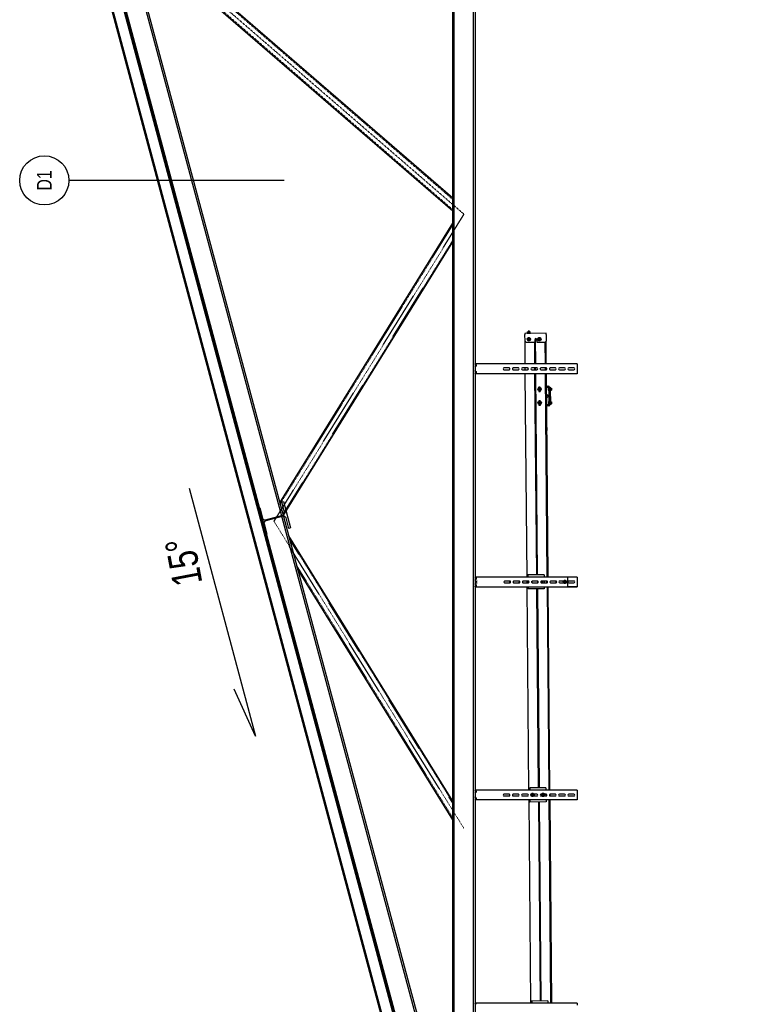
# Model space of a CAD drawing. Header units: centimetres. Extents: x 47725 to 65780, y 1892 to 12037.
# Tile 143 of 156: x 53382 to 53752, y 4588 to 5088. Entities that reach past the tile are written whole.
import ezdxf
from ezdxf.enums import TextEntityAlignment as Align

# ---------------------------------------------------------------- set-up
doc = ezdxf.new("R2010")
doc.units = ezdxf.units.CM
doc.header["$LTSCALE"] = 0.02
doc.linetypes.add('CENTER2', pattern=[1.125, 0.75, -0.125, 0.125, -0.125])
doc.linetypes.add('PRZERYWANA', pattern=[0.282222, 0.141111, -0.141111])
for name, color, linetype in [('33 - linia 2', 3, 'Continuous'), ('44 - osie 2', 6, 'CENTER2'), ('555 - cienka przerywana 3', 1, 'PRZERYWANA'), ('A-OPISY', 70, 'Continuous'), ('A-PRZERÓJ', 7, 'Continuous'), ('CKDRZWI_', 7, 'Continuous'), ('CKPODLOGA_OPIS', 3, 'Continuous'), ('CKPODLOGA_OTOCZKI', 1, 'Continuous'), ('CKWYMIAR', 3, 'Continuous')]:
    doc.layers.add(name, color=color, linetype=linetype)
doc.layers.add('CKSCIANY_PRZEKR', color=6, linetype='Continuous', lineweight=50)
doc.styles.get("Standard").update_dxf_attribs({"font": 'ic-simplex.shx', "width": 0.8})
doc.dimstyles.new('Kopia2 CADKON cm', dxfattribs={"dimscale": 5, "dimtxt": 3, "dimasz": 2.5, "dimexe": 1.8, "dimexo": 5, "dimgap": 0.6, "dimtad": 1, "dimrnd": 0.5, "dimtxsty": 'Standard', "dimblk1": 'OBLIQUE', "dimblk2": 'OBLIQUE', "dimsah": 1, "dimcen": 2.5, "dimadec": 1, "dimazin": 2, "dimtfac": 1, "dimtix": 1, "dimtmove": 2, "dimatfit": 3, "dimldrblk": 'OPEN30', "dimfxl": 2, "dimfxlon": 1, "dimtfill": 1, "dimtolj": 1, "dimarcsym": 0})

# ---------------------------------------------------------------- blocks, each defined once
blk = doc.blocks.new('A$7E8814B2933187')
at = {"color": 7, "linetype": 'Continuous'}
for p, q in [((777.8, -103.4), (782.9, -97.5)), ((784.1, -98.5), (779, -104.3)), ((782.9, -97.5), (784.1, -98.5)), ((784.1, -108.5), (784.1, -98.5)), ((1818.3, -98.5), (1819.4, -97.5)), ((1818.3, -108.5), (1818.3, -98.5)), ((1823.4, -104.3), (1818.3, -98.5)), ((1819.4, -97.5), (1824.5, -103.4)), ((1826.2, -103.4), (1831.8, -97.8)), ((1832.9, -98.9), (1827.3, -104.5)), ((1852.7, -98.5), (1833.7, -98.5)), ((1859.1, -104.5), (1853.5, -98.9)), ((1854.6, -97.8), (1860.2, -103.4)), ((1861.9, -103.4), (1867, -97.5)), ((1868.2, -98.5), (1863.1, -104.3)), ((1867, -97.5), (1868.2, -98.5)), ((1868.2, -108.5), (1868.2, -98.5)), ((2903.2, -97.9), (2901.8, -99.3)), ((2901.8, -99.3), (2901.8, -108.6)), ((2901.8, -99.3), (2905.4, -103.4)), ((2902.3, -98.5), (2903.5, -97.5)), ((2902.3, -98.7), (2902.3, -98.5)), ((2902.5, -98.6), (2902.3, -98.5)), ((2906.9, -102), (2903.2, -97.9)), ((2903.5, -97.5), (2908, -102.7)), ((2913.2, -99.2), (2910.7, -102)), ((2916, -99.9), (2911.4, -104.5)), ((2915.9, -97.9), (2915.9, -97.8)), ((2938.4, -97.9), (2916.2, -97.9)), ((2916.2, -99.9), (2938.4, -99.9)), ((2943.2, -104.5), (2938.6, -99.9)), ((2938.7, -97.8), (2938.7, -97.9)), ((2943.9, -102), (2941.4, -99.2)), ((2946.6, -102.7), (2951.1, -97.5)), ((2951.4, -97.9), (2947.7, -102)), ((2949.1, -103.4), (2952.8, -99.3)), ((2951.1, -97.5), (2952.2, -98.5)), ((2952.8, -99.3), (2951.4, -97.9)), ((2952.2, -98.5), (2952.1, -98.6)), ((2952.2, -98.7), (2952.2, -98.5)), ((2952.8, -99.3), (2952.8, -108.6)), ((3986.4, -98.5), (3987.6, -97.5)), ((3986.4, -108.5), (3986.4, -98.5)), ((3991.5, -104.3), (3986.4, -98.5)), ((3987.6, -97.5), (3992.7, -103.4)), ((3994.4, -103.4), (4000, -97.8)), ((4001.1, -98.9), (3995.5, -104.5)), ((4020.8, -98.5), (4001.9, -98.5)), ((4027.3, -104.5), (4021.7, -98.9)), ((4022.7, -97.8), (4028.3, -103.4)), ((4030.1, -103.4), (4035.2, -97.5)), ((4036.3, -98.5), (4031.2, -104.3)), ((4035.2, -97.5), (4036.3, -98.5)), ((4036.3, -108.5), (4036.3, -98.5)), ((784.1, -617), (784.1, -108.5)), ((1818.3, -617), (1818.3, -108.5)), ((1868.2, -617), (1868.2, -108.5)), ((2901.8, -108.6), (2901.8, -617)), ((2912.1, -103.4), (2914.7, -100.5)), ((2922.8, -102.4), (2922.8, -106.2)), ((2922.8, -106.2), (2922.9, -108.8)), ((2931.7, -108.8), (2931.8, -106.2)), ((2931.8, -102.4), (2931.8, -106.2)), ((2939.9, -100.5), (2942.4, -103.4)), ((2952.8, -108.6), (2952.8, -617)), ((3986.4, -617), (3986.4, -108.5)), ((4036.3, -617), (4036.3, -108.5)), ((1838.7, -245), (1838.7, -271)), ((1847.7, -271), (1847.7, -245)), ((2922.8, -249.1), (2922.8, -274.5)), ((2931.8, -274.5), (2931.8, -249.1)), ((4006.9, -245), (4006.9, -271)), ((4015.9, -271), (4015.9, -245)), ((1838.7, -292), (1838.7, -318)), ((1847.7, -318), (1847.7, -292)), ((2922.8, -296), (2922.8, -321.3)), ((2931.8, -321.3), (2931.8, -296)), ((4006.9, -292), (4006.9, -318)), ((4015.9, -318), (4015.9, -292)), ((1838.7, -339), (1838.7, -365)), ((1847.7, -365), (1847.7, -339)), ((2922.8, -342.8), (2922.8, -368.1)), ((2931.8, -368.1), (2931.8, -342.8)), ((4006.9, -339), (4006.9, -365)), ((4015.9, -365), (4015.9, -339)), ((784.1, -381.2), (1818.3, -372.2)), ((785.7, -385.7), (784.1, -385.7)), ((786.6, -385.7), (785.7, -385.7)), ((786.8, -385.7), (786.6, -385.7)), ((789.7, -385.7), (786.8, -385.7)), ((791.9, -385.7), (789.7, -385.7)), ((794.9, -385.7), (791.9, -385.7)), ((795.3, -385.6), (794.9, -385.7)), ((796, -467.6), (795.3, -385.6)), ((1808.2, -376.8), (1807.8, -376.8)), ((1808.5, -458.8), (1807.8, -376.8)), ((1811.2, -376.8), (1808.2, -376.8)), ((1813.4, -376.8), (1811.2, -376.8)), ((1816.4, -376.7), (1813.4, -376.8)), ((1816.5, -376.7), (1816.4, -376.7)), ((1817.5, -376.7), (1816.5, -376.7)), ((1818.3, -376.7), (1817.5, -376.7)), ((1840.6, -384.2), (1837.4, -386.1)), ((1837.4, -386.1), (1837.4, -389.9)), ((1837.4, -389.9), (1837.4, -393.6)), ((1837.4, -393.6), (1840.7, -395.5)), ((1838.7, -396.5), (1838.7, -412)), ((1843.8, -382.3), (1840.6, -384.2)), ((1840.7, -395.5), (1844, -397.3)), ((1847.1, -384.1), (1843.8, -382.3)), ((1844, -397.3), (1847.2, -395.4)), ((1850.4, -386), (1847.1, -384.1)), ((1847.2, -395.4), (1850.4, -393.5)), ((1847.7, -412), (1847.7, -397.4)), ((1850.4, -389.7), (1850.4, -386)), ((1850.4, -393.5), (1850.4, -389.7)), ((1868.2, -371.8), (2901.8, -362.8)), ((1869.7, -376.3), (1868.2, -376.3)), ((1870.7, -376.3), (1869.7, -376.3)), ((1870.8, -376.3), (1870.7, -376.3)), ((1873.8, -376.2), (1870.8, -376.3)), ((1876, -376.2), (1873.8, -376.2)), ((1879, -376.2), (1876, -376.2)), ((1879.4, -376.2), (1879, -376.2)), ((1880.1, -458.2), (1879.4, -376.2)), ((2892.2, -367.3), (2891.8, -367.4)), ((2892.5, -449.3), (2891.8, -367.4)), ((2895.2, -367.3), (2892.2, -367.3)), ((2897.4, -367.3), (2895.2, -367.3)), ((2900.4, -367.3), (2897.4, -367.3)), ((2900.5, -367.3), (2900.4, -367.3)), ((2901.5, -367.3), (2900.5, -367.3)), ((2901.8, -367.3), (2901.5, -367.3)), ((2922.8, -362.6), (2931.8, -362.5)), ((2922.8, -389.6), (2922.8, -414.9)), ((2931.3, -367), (2923.3, -367.1)), ((2924.7, -386), (2928, -387.8)), ((2928, -387.8), (2930.4, -386.4)), ((2931.8, -414.9), (2931.8, -389.6)), ((2952.8, -362.3), (3986.4, -353.3)), ((2953.7, -366.8), (2952.8, -366.8)), ((2954.7, -366.8), (2953.7, -366.8)), ((2954.8, -366.8), (2954.7, -366.8)), ((2957.8, -366.8), (2954.8, -366.8)), ((2960, -366.8), (2957.8, -366.8)), ((2963, -366.7), (2960, -366.8)), ((2963.4, -366.7), (2963, -366.7)), ((2964.1, -448.7), (2963.4, -366.7)), ((4006.9, -353.1), (4015.9, -353)), ((4006.9, -386), (4006.9, -412)), ((4015.9, -400.4), (4006.9, -400.5)), ((4015.5, -366.8), (4007.3, -366.9)), ((4015.9, -412), (4015.9, -386)), ((4036.3, -352.9), (4151.6, -351.9)), ((4147, -399.3), (4036.3, -400.2)), ((4146.6, -356.9), (4147, -401.7)), ((4151.6, -351.9), (4185.6, -351.6)), ((4158.6, -366), (4155.4, -367.9)), ((4155.4, -367.9), (4155.4, -371.6)), ((4155.4, -371.6), (4155.5, -375.4)), ((4155.5, -375.4), (4158.7, -377.2)), ((4161.9, -364.1), (4158.6, -366)), ((4158.7, -377.2), (4162, -379.1)), ((4165.1, -365.9), (4161.9, -364.1)), ((4162, -379.1), (4165.2, -377.2)), ((4168.4, -367.8), (4165.1, -365.9)), ((4165.2, -377.2), (4168.5, -375.3)), ((4168.4, -371.5), (4168.4, -367.8)), ((4168.5, -375.3), (4168.4, -371.5)), ((4191.6, -351.5), (4185.6, -351.6)), ((4192.5, -458.5), (4191.6, -351.5)), ((4192.9, -363.4), (4193, -379.2)), ((4193.7, -364.8), (4192.9, -363.4)), ((4193, -379.2), (4193.8, -377.8)), ((4193.1, -364.8), (4199.1, -364.7)), ((4193.2, -371.3), (4199.2, -371.2)), ((4193.2, -377.8), (4199.2, -377.7)), ((4199.7, -364.7), (4199.1, -364.7)), ((4199.1, -364.7), (4199.7, -368)), ((4199.2, -371.2), (4199.8, -374.5)), ((4199.2, -377.7), (4199.8, -377.7)), ((4199.7, -364.7), (4199.7, -368)), ((4201.2, -367.2), (4199.7, -367.2)), ((4199.7, -368), (4199.8, -374.5)), ((4202, -368), (4199.7, -368)), ((4199.8, -374.5), (4199.8, -377.7)), ((4202, -374.5), (4199.8, -374.5)), ((4199.8, -375.2), (4201.3, -375.2)), ((4201.2, -367.2), (4201.3, -375.2)), ((4202.2, -368.2), (4201.2, -367.2)), ((4201.3, -375.2), (4202.3, -374.2)), ((4202.3, -374.2), (4202.2, -368.2)), ((1808.2, -419.7), (795.7, -428.5)), ((795.8, -434.6), (1808.2, -425.8)), ((1841.1, -437.7), (1837.8, -439.6)), ((1837.8, -439.6), (1837.9, -443.4)), ((1837.9, -443.4), (1837.9, -447.1)), ((1837.9, -447.1), (1841.2, -449)), ((1838.7, -433), (1838.7, -436.9)), ((1838.7, -449.6), (1838.7, -459)), ((1844.3, -435.8), (1841.1, -437.7)), ((1841.2, -449), (1844.4, -450.8)), ((1847.6, -437.6), (1844.3, -435.8)), ((1844.4, -450.8), (1847.7, -448.9)), ((1850.8, -439.5), (1847.6, -437.6)), ((1847.7, -435.5), (1847.7, -433)), ((1847.7, -448.9), (1850.9, -447)), ((1850.9, -443.2), (1850.8, -439.5)), ((1850.9, -447), (1850.9, -443.2)), ((2892.2, -410.2), (1879.7, -419)), ((1879.8, -425.2), (2892.3, -416.4)), ((2893, -449.3), (2892.5, -449.3)), ((2895.9, -449.3), (2893, -449.3)), ((2898.1, -449.3), (2895.9, -449.3)), ((2901.1, -449.3), (2898.1, -449.3)), ((2901.2, -449.3), (2901.1, -449.3)), ((2901.8, -449.3), (2901.2, -449.3)), ((2922.8, -436.4), (2922.8, -461.8)), ((2922.8, -438.1), (2925.2, -439.5)), ((2931.8, -449), (2922.8, -449.1)), ((2925.2, -439.5), (2928.5, -441.3)), ((2928.5, -441.3), (2931.7, -439.4)), ((2931.8, -461.8), (2931.8, -436.4)), ((2954.5, -448.8), (2952.8, -448.8)), ((2955.4, -448.8), (2954.5, -448.8)), ((2955.6, -448.8), (2955.4, -448.8)), ((2958.5, -448.8), (2955.6, -448.8)), ((2960.7, -448.8), (2958.5, -448.8)), ((2963.7, -448.7), (2960.7, -448.8)), ((2964.1, -448.7), (2963.7, -448.7)), ((3986.4, -400.7), (2963.8, -409.6)), ((2963.8, -415.7), (3986.4, -406.8)), ((3826.7, -423), (3826.7, -429.4)), ((3827.2, -430.3), (3827.2, -422.1)), ((3830.9, -422), (3827.7, -422)), ((3827.7, -430.4), (3830.7, -430.4)), ((3835, -420.7), (3831.7, -422.5)), ((3831.7, -422.5), (3831.7, -426.3)), ((3831.7, -426.3), (3831.7, -430.1)), ((3831.7, -430.1), (3835, -431.9)), ((3838.2, -418.8), (3835, -420.7)), ((3835, -431.9), (3838.2, -433.8)), ((3841.5, -420.7), (3838.2, -418.8)), ((3838.2, -433.8), (3841.5, -431.9)), ((3844.7, -422.5), (3841.5, -420.7)), ((3841.5, -431.9), (3844.7, -430.1)), ((3844.7, -426.3), (3844.7, -422.5)), ((3844.7, -430.1), (3844.7, -426.3)), ((3846.7, -421.8), (3845.4, -421.8)), ((3845.7, -430.2), (3846.7, -430.2)), ((3847.7, -429.2), (3847.7, -422.8)), ((3896.7, -422.4), (3896.7, -428.8)), ((3900.9, -421.3), (3897.7, -421.4)), ((3897.7, -429.8), (3900.7, -429.8)), ((3905, -420.1), (3901.7, -421.9)), ((3901.7, -421.9), (3901.7, -425.7)), ((3901.7, -425.7), (3901.7, -429.4)), ((3901.7, -429.4), (3905, -431.3)), ((3908.2, -418.2), (3905, -420.1)), ((3905, -431.3), (3908.2, -433.2)), ((3911.5, -420.1), (3908.2, -418.2)), ((3908.2, -433.2), (3911.5, -431.3)), ((3914.7, -421.9), (3911.5, -420.1)), ((3911.5, -431.3), (3914.7, -429.4)), ((3914.7, -425.7), (3914.7, -421.9)), ((3914.7, -429.4), (3914.7, -425.7)), ((3916.7, -421.2), (3915.4, -421.2)), ((3915.7, -429.6), (3916.7, -429.6)), ((3917.2, -429.5), (3917.2, -421.3)), ((3917.7, -428.6), (3917.7, -422.2)), ((4006.9, -406.6), (4015.9, -406.5)), ((4006.9, -433), (4006.9, -459)), ((4009.8, -428.8), (4012.9, -428.8)), ((4015.9, -459), (4015.9, -433)), ((4036.3, -406.4), (4165, -405.2)), ((4147.1, -412.1), (4147.5, -453.9)), ((4148, -402.7), (4161, -402.6)), ((4161.1, -411), (4148.1, -411.1)), ((4159.1, -419), (4155.9, -420.9)), ((4155.9, -420.9), (4155.9, -424.6)), ((4155.9, -424.6), (4155.9, -428.4)), ((4155.9, -428.4), (4159.2, -430.2)), ((4162.3, -417.1), (4159.1, -419)), ((4159.2, -430.2), (4162.5, -432.1)), ((4165.6, -418.9), (4162.3, -417.1)), ((4162.5, -432.1), (4165.7, -430.2)), ((4168.9, -420.8), (4165.6, -418.9)), ((4165.7, -430.2), (4168.9, -428.3)), ((4168.9, -424.5), (4168.9, -420.8)), ((4168.9, -428.3), (4168.9, -424.5)), ((786.4, -467.7), (784.1, -467.7)), ((1818.3, -473.1), (784.1, -482.1)), ((784.1, -488.3), (1818.3, -479.2)), ((787.4, -467.7), (786.4, -467.7)), ((787.5, -467.7), (787.4, -467.7)), ((790.5, -467.7), (787.5, -467.7)), ((792.6, -467.7), (790.5, -467.7)), ((795.6, -467.6), (792.6, -467.7)), ((796, -467.6), (795.6, -467.6)), ((1808.9, -458.8), (1808.5, -458.8)), ((1811.9, -458.8), (1808.9, -458.8)), ((1814.1, -458.8), (1811.9, -458.8)), ((1817.1, -458.7), (1814.1, -458.8)), ((1817.2, -458.7), (1817.1, -458.7)), ((1818.2, -458.7), (1817.2, -458.7)), ((1818.3, -458.7), (1818.2, -458.7)), ((1847.7, -458.5), (1838.7, -458.5)), ((1838.7, -480), (1838.7, -506)), ((1838.8, -479), (1847.6, -479)), ((1847.7, -459), (1847.7, -451.1)), ((1847.7, -506), (1847.7, -480)), ((1870.4, -458.3), (1868.2, -458.3)), ((2901.8, -463.6), (1868.2, -472.6)), ((1868.2, -478.8), (2901.8, -469.8)), ((1871.4, -458.3), (1870.4, -458.3)), ((1871.5, -458.3), (1871.4, -458.3)), ((1874.5, -458.2), (1871.5, -458.3)), ((1876.7, -458.2), (1874.5, -458.2)), ((1879.7, -458.2), (1876.7, -458.2)), ((1880.1, -458.2), (1879.7, -458.2)), ((2922.8, -483.2), (2922.8, -508.6)), ((2928.3, -463.4), (2926.4, -463.4)), ((2931.8, -508.6), (2931.8, -483.2)), ((3986.4, -454.2), (2952.8, -463.2)), ((2952.8, -469.3), (3986.4, -460.3)), ((3700.5, -464.6), (3712.5, -464.5)), ((3712.5, -464.5), (3712.5, -462.7)), ((3822.6, -472), (3822.5, -461.7)), ((3826.6, -472), (3826.5, -461.7)), ((3827.6, -473), (3827.5, -461.7)), ((3917.6, -472.2), (3827.6, -473)), ((3917.6, -476.2), (3827.6, -477)), ((3827.7, -481), (3827.6, -477)), ((3831.6, -481), (3827.7, -481)), ((3844.6, -472), (3830.6, -472.2)), ((3830.6, -472.2), (3830.6, -473)), ((3843.8, -480.8), (3831.6, -481)), ((3843.8, -481.9), (3831.6, -482.1)), ((3831.6, -482.1), (3832.7, -482.7)), ((3832.7, -482.2), (3832.7, -486.5)), ((3832.7, -486.5), (3832.7, -486.9)), ((3835.2, -486.9), (3832.7, -486.9)), ((3834.6, -476.9), (3834.7, -480.9)), ((3837.7, -486.5), (3835.2, -486.9)), ((3840.2, -486.9), (3835.2, -486.9)), ((3835.3, -480.9), (3835.3, -476.9)), ((3837.7, -482.2), (3837.7, -486.5)), ((3840.1, -480.9), (3840, -476.9)), ((3842.7, -486.4), (3840.2, -486.9)), ((3842.7, -486.9), (3840.2, -486.9)), ((3840.7, -480.9), (3840.6, -476.9)), ((3842.7, -482.6), (3843.8, -481.9)), ((3842.7, -482.1), (3842.7, -486.4)), ((3842.7, -486.9), (3842.7, -486.4)), ((3901.6, -480.3), (3843.8, -480.8)), ((3844.6, -472.8), (3844.6, -472)), ((3867.5, -461.3), (3867.5, -465.6)), ((3877.5, -461.3), (3877.5, -465.6)), ((3914.6, -471.4), (3900.6, -471.6)), ((3900.6, -471.6), (3900.6, -472.4)), ((3913.8, -480.2), (3901.6, -480.3)), ((3913.8, -481.3), (3901.6, -481.4)), ((3901.6, -481.4), (3901.9, -481.6)), ((3901.9, -481.6), (3902, -485.9)), ((3907.4, -486.3), (3903.2, -486.3)), ((3904.5, -481.6), (3904.5, -485.9)), ((3904.6, -476.3), (3904.7, -480.3)), ((3905.3, -480.3), (3905.3, -476.3)), ((3910.3, -485.8), (3907.4, -486.3)), ((3911.9, -486.3), (3907.4, -486.3)), ((3910.1, -480.3), (3910, -476.3)), ((3910.2, -481.6), (3910.3, -485.8)), ((3910.7, -480.3), (3910.6, -476.3)), ((3913.5, -485.8), (3911.9, -486.3)), ((3913.4, -481.5), (3913.8, -481.3)), ((3913.4, -481.5), (3913.5, -485.8)), ((3917.7, -480.2), (3913.8, -480.2)), ((3914.6, -472.2), (3914.6, -471.4)), ((3917.6, -472.2), (3917.5, -460.9)), ((3917.6, -476.2), (3917.7, -480.2)), ((3918.5, -460.9), (3918.6, -471.2)), ((3922.5, -460.9), (3922.6, -471.2)), ((3926.4, -461.1), (3923.1, -461.2)), ((3926.3, -461.1), (3923.2, -461.1)), ((4015.9, -453.9), (4006.9, -454)), ((4006.9, -480), (4006.9, -506)), ((4007, -460.1), (4015.8, -460)), ((4015.9, -506), (4015.9, -480)), ((4147.4, -452.8), (4036.3, -453.7)), ((4036.3, -459.9), (4152.5, -458.9)), ((4186.5, -458.6), (4152.5, -458.9)), ((4186.5, -458.6), (4192.5, -458.5)), ((1838.7, -527), (1838.7, -553)), ((1847.7, -553), (1847.7, -527)), ((2901.8, -513.4), (2901.8, -516)), ((2901.8, -516), (2901.8, -569)), ((2924, -548.9), (2920.8, -550.7)), ((2920.8, -550.7), (2920.8, -554.5)), ((2922.8, -528.5), (2922.8, -547.3)), ((2927.3, -547), (2924, -548.9)), ((2930.5, -548.9), (2927.3, -547)), ((2933.8, -550.7), (2930.5, -548.9)), ((2931.8, -547.3), (2931.8, -528.5)), ((2933.8, -554.5), (2933.8, -550.7)), ((2952.8, -513.4), (2952.8, -516)), ((2952.8, -516), (2952.8, -569)), ((4006.9, -527), (4006.9, -553)), ((4015.9, -553), (4015.9, -527)), ((1838.7, -574), (1838.7, -600)), ((1847.7, -600), (1847.7, -574)), ((2901.8, -569), (2905.4, -569)), ((2902.3, -617), (2902.3, -569)), ((2905.4, -569), (2912.1, -569)), ((2912.1, -569), (2914.7, -569)), ((2914.7, -569), (2916.2, -569)), ((2916.2, -569), (2938.4, -569)), ((2920.8, -554.5), (2920.8, -558.3)), ((2920.8, -558.3), (2924, -560.1)), ((2922.8, -574), (2922.8, -600)), ((2924, -560.1), (2927.3, -562)), ((2927.3, -562), (2930.5, -560.1)), ((2930.5, -560.1), (2933.8, -558.3)), ((2931.8, -600), (2931.8, -574)), ((2933.8, -558.3), (2933.8, -554.5)), ((2938.4, -569), (2939.9, -569)), ((2939.9, -569), (2942.4, -569)), ((2942.4, -569), (2949.1, -569)), ((2949.1, -569), (2952.8, -569)), ((2952.2, -617), (2952.2, -569)), ((4006.9, -574), (4006.9, -600)), ((4015.9, -600), (4015.9, -574)), ((779, -617), (775, -617)), ((784.1, -617), (779, -617)), ((1823.4, -617), (1818.3, -617)), ((1827.3, -617), (1823.4, -617)), ((1832.9, -617), (1827.3, -617)), ((1833.7, -617), (1832.9, -617)), ((1852.7, -617), (1833.7, -617)), ((1853.5, -617), (1852.7, -617)), ((1859.1, -617), (1853.5, -617)), ((1863.1, -617), (1859.1, -617)), ((1868.2, -617), (1863.1, -617)), ((2907.4, -617), (2902.3, -617)), ((2911.4, -617), (2907.4, -617)), ((2917, -617), (2911.4, -617)), ((2917.8, -617), (2917, -617)), ((2936.7, -617), (2917.8, -617)), ((2937.6, -617), (2936.7, -617)), ((2943.2, -617), (2937.6, -617)), ((2947.1, -617), (2943.2, -617)), ((2952.2, -617), (2947.1, -617)), ((3991.5, -617), (3986.4, -617)), ((3995.5, -617), (3991.5, -617)), ((4001.1, -617), (3995.5, -617)), ((4001.9, -617), (4001.1, -617)), ((4020.8, -617), (4001.9, -617)), ((4021.7, -617), (4020.8, -617)), ((4027.3, -617), (4021.7, -617)), ((4031.2, -617), (4027.3, -617)), ((4036.3, -617), (4031.2, -617))]:
    blk.add_line(p, q, dxfattribs=at)
for centre, radius in [((1843.9, -389.8), 8.5), ((1843.9, -389.8), 7.9), ((1843.9, -389.8), 4.15), ((1843.9, -389.8), 4), ((1843.9, -389.8), 3), ((4161.9, -371.6), 8.5), ((4161.9, -371.6), 7.9), ((4161.9, -371.6), 4.15), ((4161.9, -371.6), 3), ((1844.4, -443.3), 8.5), ((1844.4, -443.3), 7.9), ((1844.4, -443.3), 4.15), ((1844.4, -443.3), 4), ((1844.4, -443.3), 3), ((3838.2, -426.3), 8.5), ((3838.2, -426.3), 7.9), ((3838.2, -426.3), 4.15), ((3838.2, -426.3), 4), ((3838.2, -426.3), 3), ((3908.2, -425.7), 8.5), ((3908.2, -425.7), 7.9), ((3908.2, -425.7), 4.15), ((3908.2, -425.7), 4), ((3908.2, -425.7), 3), ((4162.4, -424.6), 8.5), ((4162.4, -424.6), 7.9), ((4162.4, -424.6), 4.15), ((4162.4, -424.6), 3), ((2927.3, -554.5), 8.5), ((2927.3, -554.5), 7.9), ((2927.3, -554.5), 4.15), ((2927.3, -554.5), 4), ((2927.3, -554.5), 3)]:
    blk.add_circle(centre, radius, dxfattribs=at)
for centre, radius, start, end in [((1833.7, -99.7), 2.7, 90, 135), ((1833.7, -99.7), 1.2, 90, 135), ((1852.7, -99.7), 2.7, 45, 90), ((1852.7, -99.7), 1.2, 45, 90), ((2916.2, -101.9), 4, 90, 138.2563), ((2916.2, -101.9), 2, 90, 138.2563), ((2917.8, -99.7), 2.7, 90, 135), ((2936.7, -99.7), 2.7, 45, 90), ((2938.4, -101.9), 4, 41.7437, 90), ((2938.4, -101.9), 2, 41.7437, 90), ((4001.9, -99.7), 2.7, 90, 135), ((4001.9, -99.7), 1.2, 90, 135), ((4020.8, -99.7), 2.7, 45, 90), ((4020.8, -99.7), 1.2, 45, 90), ((1825.4, -102.6), 2.7, 221, 315), ((1825.4, -102.6), 1.2, 221, 315), ((1861, -102.6), 2.7, 225, 319), ((1861, -102.6), 1.2, 225, 319), ((2908.8, -100.4), 4.5, 221.7437, 318.2563), ((2908.8, -100.4), 2.5, 221.7437, 318.2563), ((2909.5, -102.6), 2.7, 232.1099, 315), ((2945.8, -100.4), 4.5, 221.7437, 318.2563), ((2945.1, -102.6), 2.7, 225, 307.5638), ((2945.8, -100.4), 2.5, 221.7437, 318.2563), ((3993.6, -102.6), 2.7, 221, 315), ((3993.6, -102.6), 1.2, 221, 315), ((4029.2, -102.6), 2.7, 225, 319), ((4029.2, -102.6), 1.2, 225, 319), ((1843.2, -245), 4.5, 0, 180), ((4011.4, -245), 4.5, 0, 180), ((1843.2, -271), 4.5, 180, 0), ((1843.2, -292), 4.5, 0, 180), ((2927.3, -271), 4.5, 180, 0), ((4011.4, -271), 4.5, 180, 0), ((4011.4, -292), 4.5, 0, 180), ((1843.2, -318), 4.5, 180, 0), ((1843.2, -339), 4.5, 0, 180), ((2927.3, -318), 4.5, 180, 0), ((4011.4, -318), 4.5, 180, 0), ((4011.4, -339), 4.5, 0, 180), ((1843.9, -389.8), 6.5, 120.5, 180.5), ((1843.9, -389.8), 6.5, 180.5, 240.5), ((1843.2, -365), 4.5, 180, 0), ((1843.9, -389.8), 6.5, 60.5, 120.5), ((1843.9, -389.8), 3.24, 255, 195), ((1843.9, -389.8), 6.5, 240.5, 300.5), ((1843.9, -389.8), 6.5, 0.5, 60.5), ((1843.9, -389.8), 6.5, 300.5, 0.5), ((2927.3, -365), 4.5, 180, 0), ((2927.9, -380.3), 8.5, 237.2569, 294.8611), ((2927.9, -380.3), 7.9, 237.2953, 294.8451), ((2927.9, -380.3), 6.5, 240.5, 291.8754), ((4011.4, -365), 4.5, 180, 0), ((4011.4, -386), 4.5, 0, 180), ((4151.6, -356.9), 5, 90.5, 180.5), ((4161.9, -371.6), 6.5, 120.5, 180.5), ((4161.9, -371.6), 6.5, 180.5, 240.5), ((4161.9, -371.6), 6.5, 60.5, 120.5), ((4161.9, -371.6), 6.5, 240.5, 300.5), ((4161.9, -371.6), 6.5, 0.5, 60.5), ((4161.9, -371.6), 6.5, 300.5, 0.5), ((4192.3, -363.4), 0.6, 0.5, 180.5), ((4192.4, -379.2), 0.6, 180.5, 0.5), ((4184.2, -368.1), 9.46, 340.4158, 20.5842), ((4184.3, -374.6), 9.46, 340.4158, 20.5842), ((4189.7, -368), 10, 340.8966, 359.8472), ((4189.7, -374.5), 10, 340.8966, 359.8472), ((1844.4, -443.3), 6.5, 120.5, 180.5), ((1844.4, -443.3), 6.5, 180.5, 240.5), ((1843.2, -412), 4.5, 180, 0), ((1843.2, -433), 4.5, 0, 180), ((1844.4, -443.3), 6.5, 60.5, 120.5), ((1844.4, -443.3), 3.24, 255, 195), ((1844.4, -443.3), 6.5, 240.5, 300.5), ((1844.4, -443.3), 6.5, 0.5, 60.5), ((1844.4, -443.3), 6.5, 300.5, 0.5), ((2927.3, -412), 4.5, 180, 0), ((2928.4, -433.8), 6.5, 210.333, 240.5), ((2928.4, -433.8), 7.9, 224.7529, 295.4099), ((2928.4, -433.8), 8.5, 228.6985, 293.5033), ((2928.4, -433.8), 4.15, 169.8539, 324.6941), ((2928.4, -433.8), 4, 167.2878, 327.4151), ((2928.4, -433.8), 6.5, 240.5, 300.5), ((2928.4, -433.8), 3, 147.7616, 347.8044), ((3827.7, -423), 1, 90.5, 180.5), ((3827.7, -429.4), 1, 180.5, 270.5), ((3838.2, -426.3), 6.5, 120, 180), ((3838.2, -426.3), 6.5, 180, 240), ((3838.2, -426.3), 6.5, 60, 120), ((3838.2, -426.3), 3.24, 255, 195), ((3838.2, -426.3), 6.5, 240, 300), ((3838.2, -426.3), 6.5, 0, 60), ((3838.2, -426.3), 6.5, 300, 0), ((3846.7, -422.8), 1, 0.5, 90.5), ((3846.7, -429.2), 1, 270.5, 0.5), ((3897.7, -422.4), 1, 90.5, 180.5), ((3897.7, -428.8), 1, 180.5, 270.5), ((3908.2, -425.7), 6.5, 120, 180), ((3908.2, -425.7), 6.5, 180, 240), ((3908.2, -425.7), 6.5, 60, 120), ((3908.2, -425.7), 3.24, 255, 195), ((3908.2, -425.7), 6.5, 240, 300), ((3908.2, -425.7), 6.5, 0, 60), ((3908.2, -425.7), 6.5, 300, 0), ((3916.7, -422.2), 1, 0.5, 90.5), ((3916.7, -428.6), 1, 270.5, 0.5), ((4011.4, -412), 4.5, 180, 0), ((4011.4, -433), 4.5, 0, 180), ((4148, -401.7), 1, 180.5, 270.5), ((4148.1, -412.1), 1, 90.5, 180.5), ((4162.4, -424.6), 6.5, 120.5, 180.5), ((4162.4, -424.6), 6.5, 180.5, 240.5), ((4162.4, -424.6), 6.5, 60.5, 120.5), ((4162.4, -424.6), 6.5, 240.5, 300.5), ((4161, -406.8), 4.2, 270.5, 90.5), ((4162.4, -424.6), 6.5, 0.5, 60.5), ((4162.4, -424.6), 6.5, 300.5, 0.5), ((1843.2, -459), 4.5, 180, 0), ((1843.2, -480), 4.5, 0, 180), ((2927.3, -459), 4.5, 180, 0), ((3700.5, -461.6), 3, 204.0782, 270.5), ((3827.6, -472), 5, 180.5, 270.5), ((3827.6, -472), 1, 180.5, 270.5), ((3837.7, -485.7), 15.3, 90.5, 117.8008), ((3831.6, -481.5), 0.55, 90.5, 270.5), ((3835.1, -475.4), 7.27, 250.3737, 290.6263), ((3835.3, -479.2), 7.71, 250.8966, 269.8472), ((3837.7, -485.7), 15.3, 63.1992, 90.5), ((3840.1, -475.3), 7.27, 250.3737, 290.6263), ((3840.3, -479.2), 7.71, 250.8966, 269.8472), ((3843.8, -481.4), 0.55, 270.5, 90.5), ((3872.5, -465.6), 5, 180.5, 0.5), ((3907.7, -485.1), 15.3, 90.5, 117.8008), ((3901.6, -480.9), 0.55, 90.5, 270.5), ((3903.2, -480), 2.04, 232.2349, 308.7651), ((3903.3, -484), 2.31, 234.1475, 267.9067), ((3903.1, -484), 2.3, 273.0712, 306.8746), ((3907.3, -472.5), 9.56, 252.9745, 288.0255), ((3907.4, -476.2), 10.1, 253.3987, 269.9699), ((3907.7, -485.1), 15.3, 63.1992, 90.5), ((3911.8, -478.8), 3.17, 239.8765, 301.1235), ((3911.9, -482.8), 3.44, 240.9635, 269.1497), ((3913.8, -480.8), 0.55, 270.5, 90.5), ((3917.6, -471.2), 1, 270.5, 0.5), ((3917.6, -471.2), 5, 270.5, 0.5), ((3924.8, -460.3), 1.85, 188.243, 208.8594), ((3924.8, -460.3), 1.85, 332.1406, 352.757), ((4011.4, -459), 4.5, 180, 0), ((4011.4, -480), 4.5, 0, 180), ((4152.5, -453.9), 5, 180.5, 270.5), ((1843.2, -506), 4.5, 180, 0), ((1843.2, -527), 4.5, 0, 180), ((2927.3, -554.5), 6.5, 120, 180), ((2927.3, -506), 4.5, 180, 0), ((2927.3, -528.5), 4.5, 0, 180), ((2927.3, -554.5), 6.5, 60, 120), ((2927.3, -554.5), 6.5, 0, 60), ((4011.4, -506), 4.5, 180, 0), ((4011.4, -527), 4.5, 0, 180), ((1843.2, -553), 4.5, 180, 0), ((1843.2, -574), 4.5, 0, 180), ((1843.2, -600), 4.5, 180, 0), ((2927.3, -554.5), 6.5, 180, 240), ((2927.3, -574), 4.5, 0, 180), ((2927.3, -600), 4.5, 180, 0), ((2927.3, -554.5), 6.5, 240, 300), ((2927.3, -554.5), 3.24, 255, 195), ((2927.3, -554.5), 6.5, 300, 360), ((4011.4, -553), 4.5, 180, 0), ((4011.4, -574), 4.5, 0, 180), ((4011.4, -600), 4.5, 180, 0)]:
    blk.add_arc(centre, radius, start, end, dxfattribs=at)
for centre, major_axis, ratio, start_param, end_param in [((2927.3, -101.9), (-4.5, 0), 0.34724, 5.463168, 6.040979), ((2927.3, -93.9), (0, 9.35), 0.481039, 2.390814, 3.892371), ((2927.3, -249.1), (4.5, 0), 0.975313, 0, 3.141593), ((2927.3, -274.1), (4.5, 0), 0.975313, 3.141593, 6.283185), ((2927.3, -274.5), (-4.5, 0), 0.975313, 0, 3.141593), ((2927.3, -296), (4.5, 0), 0.975313, 0, 3.141593), ((2927.3, -320.9), (4.5, 0), 0.975313, 3.141593, 6.283185), ((2927.3, -321.3), (-4.5, 0), 0.975313, 0, 3.141593), ((2927.3, -342.8), (4.5, 0), 0.975313, 0, 3.141593), ((2927.3, -367.7), (4.5, 0), 0.975313, 3.141593, 6.283185), ((2927.3, -368.1), (-4.5, 0), 0.975313, 0, 3.141593), ((2927.3, -389.6), (4.5, 0), 0.975313, 0, 3.141593), ((2927.3, -414.5), (4.5, 0), 0.975313, 3.141593, 6.283185), ((2927.3, -414.9), (-4.5, 0), 0.975313, 0, 3.141593), ((2927.3, -436.4), (4.5, 0), 0.975313, 0, 3.141593), ((2927.3, -461.3), (4.5, 0), 0.975313, 3.141593, 6.283185), ((2927.3, -461.8), (-4.5, 0), 0.975313, 0, 3.141593), ((2927.3, -483.2), (4.5, 0), 0.975313, 0, 3.141593), ((3924.8, -461.6), (-1.85, -0.02), 0.5, 5.73047, 5.788221), ((3924.8, -461.6), (1.85, 0.02), 0.5, 0.494964, 0.552715), ((2927.3, -508.1), (4.5, 0), 0.975313, 3.141593, 6.283185), ((2927.3, -508.6), (-4.5, 0), 0.975313, 0, 3.141593)]:
    blk.add_ellipse(centre, major_axis=major_axis, ratio=ratio, start_param=start_param, end_param=end_param, dxfattribs=at)
for points, knots in [([(2923.2, -99.9), (2923.3, -99.9), (2923.4, -99.9), (2923.5, -99.9), (2923.6, -100), (2923.8, -100.1), (2923.9, -100.2), (2924.1, -100.5), (2924.1, -100.6), (2924.2, -100.7)], [0, 0, 0, 0, 0.25, 0.25, 0.5, 0.5, 0.75, 0.75, 1, 1, 1, 1]), ([(2925.8, -99.9), (2926, -100), (2926.1, -100.2), (2926.4, -100.4), (2926.6, -100.5), (2926.9, -100.6), (2927.1, -100.7), (2927.5, -100.7), (2927.7, -100.6), (2928, -100.5), (2928.1, -100.4), (2928.5, -100.2), (2928.6, -100), (2928.7, -99.9)], [0.0907206, 0.0907206, 0.0907206, 0.0907206, 0.25, 0.25, 0.375, 0.375, 0.5, 0.5, 0.625, 0.625, 0.75, 0.75, 0.9047242, 0.9047242, 0.9047242, 0.9047242]), ([(2930.4, -100.7), (2930.4, -100.6), (2930.5, -100.5), (2930.7, -100.2), (2930.8, -100.1), (2931, -100), (2931.1, -99.9), (2931.2, -99.9), (2931.3, -99.9), (2931.4, -99.9)], [0, 0, 0, 0, 0.25, 0.25, 0.5, 0.5, 0.75, 0.75, 1, 1, 1, 1])]:
    blk.add_open_spline(points, degree=3, knots=knots, dxfattribs=at)
blk = doc.blocks.new('*U231')
at = {"color": 0}
blk.add_circle((0, 0), 25, dxfattribs=at)
at = {"layer": 'CKPODLOGA_OPIS', "width": 0.8}
blk.add_attdef('OZNAČENÍ', text='', height=15, dxfattribs=at).set_placement((0, 0), align=Align.MIDDLE_CENTER)
blk = doc.blocks.new('_OBLIQUE')
at = {"color": 0, "linetype": 'ByBlock'}
blk.add_line((-0.5, -0.5), (0.5, 0.5), dxfattribs=at)
blk = doc.blocks.new('*D1553')
at = {"layer": 'CKWYMIAR', "color": 0, "lineweight": -2}
for p, q in [((53414.59, 4411.32), (53414.59, 4392.32)), ((53585.01, 4411.32), (53585.01, 4392.32)), ((53585.01, 4401.32), (53414.59, 4401.32))]:
    blk.add_line(p, q, dxfattribs=at)
at = {"layer": 'CKWYMIAR', "color": 0, "lineweight": -2, "xscale": 12.5, "yscale": 12.5, "zscale": 12.5, "rotation": 180}
blk.add_blockref('_OBLIQUE', (53414.59, 4401.32), dxfattribs=at)
at = {"layer": 'CKWYMIAR', "color": 0, "lineweight": -2, "xscale": 12.5, "yscale": 12.5, "zscale": 12.5}
blk.add_blockref('_OBLIQUE', (53585.01, 4401.32), dxfattribs=at)
at = {"layer": 'CKWYMIAR', "color": 0, "lineweight": -3, "insert": (53499.8, 4392.32), "char_height": 10, "attachment_point": 5, "rotation": 180, "bg_fill": 3, "box_fill_scale": 1.1, "bg_fill_color": 256, "bg_fill_true_color": 13158600, "bg_fill_transparency": 0}
blk.add_mtext('\\A1;170,5', dxfattribs=at)
blk = doc.blocks.new('_Open30')
at = {"color": 0, "linetype": 'ByBlock', "lineweight": -2}
for p, q in [((-1, 0.268), (0, 0)), ((0, 0), (-1, -0.268)), ((0, 0), (-1, 0))]:
    blk.add_line(p, q, dxfattribs=at)
blk = doc.blocks.new('*D1554')
at = {"layer": 'CKWYMIAR', "color": 0, "lineweight": -2}
for p, q in [((53414.59, 4391.32), (53414.59, 4372.32)), ((54022.23, 4391.32), (54022.23, 4372.32)), ((53414.59, 4381.32), (54022.23, 4381.32))]:
    blk.add_line(p, q, dxfattribs=at)
at = {"layer": 'CKWYMIAR', "color": 0, "lineweight": -2, "xscale": 12.5, "yscale": 12.5, "zscale": 12.5, "rotation": 180}
blk.add_blockref('_OBLIQUE', (53414.59, 4381.32), dxfattribs=at)
at = {"layer": 'CKWYMIAR', "color": 0, "lineweight": -2, "xscale": 12.5, "yscale": 12.5, "zscale": 12.5}
blk.add_blockref('_OBLIQUE', (54022.23, 4381.32), dxfattribs=at)
at = {"layer": 'CKWYMIAR', "color": 0, "lineweight": -3, "insert": (53718.41, 4372.32), "char_height": 10, "attachment_point": 5, "rotation": 180, "bg_fill": 3, "box_fill_scale": 1.1, "bg_fill_color": 256, "bg_fill_true_color": 13158600, "bg_fill_transparency": 0}
blk.add_mtext('\\A1;607,5', dxfattribs=at)
blk = doc.blocks.new('A$7E8B4D2534295')
at = {"layer": '33 - linia 2'}
for points in [[(-6310, -1690.8), (-12, -3.2)], [(-9.3, -120), (-6310, -1808.8), (-6310, -1690.8), (-12, -3.2)], [(-6310, -1699), (-12, -11.5)], [(-6310, -1800.5), (-12, -113)], [(-1546.3, -1808.8), (-109.1, -146.8)], [(-1480.2, -1808.8), (-23.1, -123.7)], [(-3096, -947.3), (-1702.3, -1808.8)], [(-3029.7, -929.6), (-1607.2, -1808.8)], [(-4547.7, -1808.8), (-3198.3, -974.8)], [(-4642.8, -1808.8), (-3366.2, -1019.8)], [(-12, -1922.8), (-6310, -1922.8), (-6310, -1808.8), (-12, -1808.8)], [(-6310, -1816.8), (-12, -1816.8)], [(-6310, -1914.8), (-12, -1914.8)]]:
    blk.add_lwpolyline(points, dxfattribs=at)
blk.add_lwpolyline([(-3192.6, -855.5), (-3057.4, -819.2), (-3055.2, -827.4), (-3108.6, -841.7, 0.414214), (-3117, -856.4), (-3093.2, -945.3, 0.414214), (-3078.5, -953.8), (-3025.2, -939.5), (-3023, -947.7), (-3158.2, -983.9), (-3160.4, -975.7), (-3107, -961.4, 0.414214), (-3098.5, -946.7), (-3122.4, -857.9, 0.414214), (-3137, -849.4), (-3190.4, -863.7)], format="xyb", close=True, dxfattribs=at)
at = {"layer": '44 - osie 2'}
blk.add_lwpolyline([(-4687.5, -1865.8), (-3125, -900.1), (-1562.5, -1865.8), (0, -58.8)], dxfattribs=at)
at = {"layer": '555 - cienka przerywana 3'}
for points in [[(-1539.7, -1808.8), (-100.5, -144.5)], [(-1486.8, -1808.8), (-31.7, -126)], [(-3089.4, -945.6), (-1692.8, -1808.8)], [(-3036.3, -931.3), (-1616.7, -1808.8)], [(-4557.2, -1808.8), (-3215.1, -979.3)], [(-4633.3, -1808.8), (-3349.4, -1015.3)]]:
    blk.add_lwpolyline(points, dxfattribs=at)

msp = doc.modelspace()

# ---------------------------------------------------------------- linework, layer by layer
at = {"layer": 'CKPODLOGA_OTOCZKI'}
msp.add_line((53516.028, 5006.572), (53406.572, 5006.572), dxfattribs=at)
at = {"layer": 'CKSCIANY_PRZEKR'}
for points in [[(53585.009, 4509.604), (53414.593, 5145.604), (53585.009, 5781.604), (53591.22, 5781.604)], [(53589.88, 5776.604), (53420.805, 5145.604), (53589.88, 4514.604), (53672.183, 4514.604)]]:
    msp.add_lwpolyline(points, dxfattribs=at)
at = {"layer": 'CKWYMIAR', "lineweight": -3}
msp.add_lwpolyline([(53467.673, 4849.963), (53501.344, 4723.918), (53490.626, 4747.839), (53490.626, 4747.839)], dxfattribs=at)

# ---------------------------------------------------------------- block references
at = {"layer": 'CKDRZWI_', "xscale": 0.1, "yscale": 0.1, "zscale": 0.1, "rotation": 90}
msp.add_blockref('A$7E8814B2933187', (53603.23, 4509.604), dxfattribs=at)
at = {"layer": 'CKPODLOGA_OTOCZKI'}
ref = msp.add_blockref('*U231', (53394.072, 5006.572), dxfattribs=dict(at, xscale=0.5, yscale=0.5, zscale=0.5, rotation=90))
ref.add_attrib('Označení', 'D1', dxfattribs={"layer": 'CKPODLOGA_OPIS', "height": 7.5, "rotation": 90, "width": 0.8}).set_placement((53394.072, 5006.572), align=Align.MIDDLE_CENTER)

# ---------------------------------------------------------------- texts
at = {"layer": 'A-OPISY', "linetype": 'Continuous', "insert": (53459.746, 4799.113), "char_height": 15, "width": 199.52193, "attachment_point": 1, "rotation": 100.74183}
msp.add_mtext('15%%D', dxfattribs=at)

# ---------------------------------------------------------------- next in the draw order: dimensions: what is measured, and where the dimension line sits
at = {"layer": 'CKWYMIAR', "lineweight": -3}
dim = msp.add_linear_dim(base=(53414.593, 4401.318), p1=(53585.009, 4509.604), p2=(53414.593, 5145.604), dimstyle='Kopia2 CADKON cm', override={"dimtxt": 2, "dimtoh": 1}, dxfattribs=at)
dim.commit()
dim.dimension.update_dxf_attribs({"geometry": '*D1553', "text_midpoint": (53499.801, 4392.318), "dimtype": 160, "text_rotation": 180})

# ---------------------------------------------------------------- next in the draw order: dimensions: what is measured, and where the dimension line sits
dim = msp.add_linear_dim(base=(54022.23, 4381.318), p1=(53414.593, 5145.604), p2=(54022.23, 5214.574), dimstyle='Kopia2 CADKON cm', override={"dimtxt": 2, "dimtoh": 1}, dxfattribs=at)
dim.commit()
dim.dimension.update_dxf_attribs({"geometry": '*D1554', "text_midpoint": (53718.411, 4372.318), "dimtype": 160, "text_rotation": 180})

# ---------------------------------------------------------------- next in the draw order: block references
at = {"layer": 'A-PRZERÓJ', "xscale": 0.1, "yscale": 0.1, "zscale": 0.1, "rotation": 90}
msp.add_blockref('A$7E8B4D2534295', (53420.805, 5145.604), dxfattribs=at)

doc.saveas('drawing.dxf')
